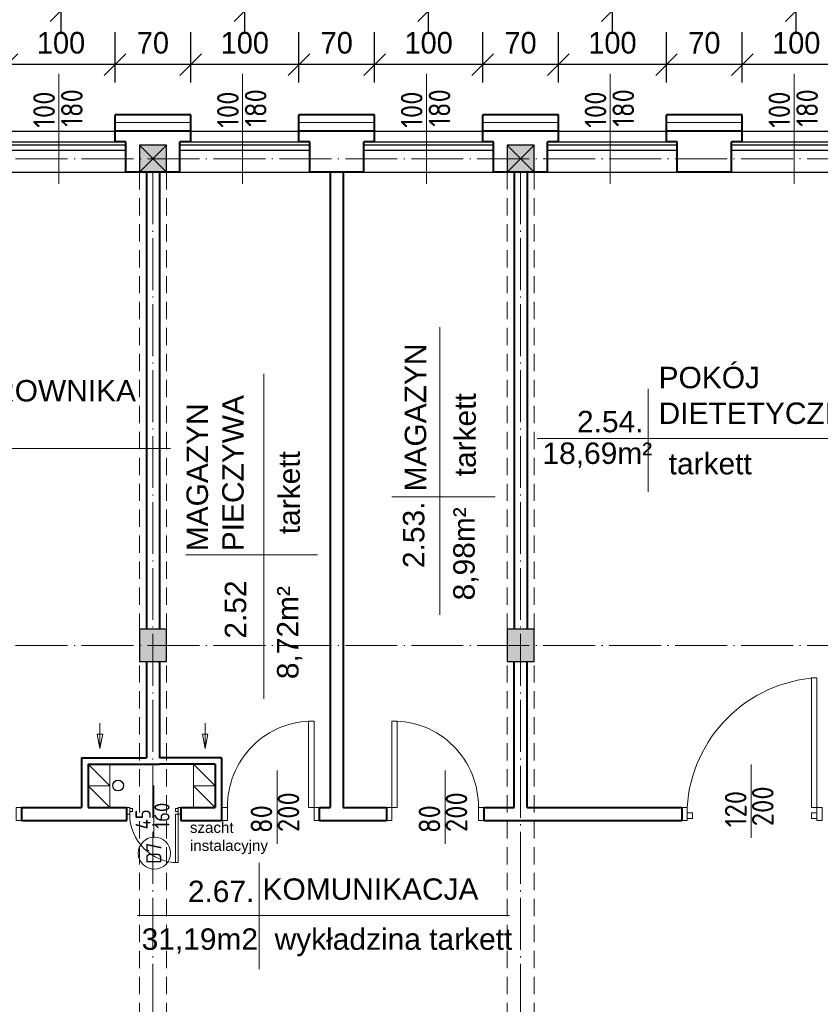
# Model space of a CAD drawing. Header units: millimetres. Extents: x -32003 to -19505, y 17931 to 29358.
# Tile 90 of 92: x -21177 to -20436, y 27432 to 28342. Entities that reach past the tile are written whole.
import ezdxf

# ---------------------------------------------------------------- set-up
doc = ezdxf.new("R2010")
doc.units = ezdxf.units.MM
doc.header["$PDMODE"] = 3
for name, pattern in [('ACAD_ISO03W100', [30, 12, -18]), ('ACAD_ISO04W100', [30.5, 24, -3, 0.5, -3]), ('KRESKOWA_X2', [12, 8, -4])]:
    doc.linetypes.add(name, pattern=pattern)
for name, color, linetype, lineweight in [('_wymiary', 1, 'Continuous', 9), ('drzwi', 140, 'Continuous', 13), ('KOMINY', 43, 'Continuous', 15), ('opisy drzwi', 40, 'Continuous', 13), ('opisy pom', 3, 'Continuous', 18), ('przerywana', 7, 'KRESKOWA_X2', 5), ('sciany', 4, 'Continuous', 40), ('symetria', 7, 'ACAD_ISO03W100', 5), ('SZRAF', 51, 'Continuous', 9), ('słupy', 2, 'Continuous', 30), ('ściana', 4, 'Continuous', 40)]:
    doc.layers.add(name, color=color, linetype=linetype, lineweight=lineweight)
doc.layers.add('kanalizacja', color=210, linetype='Continuous')
doc.styles.add('ISO', font='isocp.shx')
doc.styles.add('ROMANS', font='ROMANS')
doc.styles.add('SYSTEM', font='TXT')
doc.linetypes.add('BATTING', pattern='A,0.0001,-0.1,[134,ltypeshp.shx,S=0.1,R=0,X=-0.1,Y=0],-0.2,[134,ltypeshp.shx,S=0.1,R=180,X=0.1,Y=0],-0.1', length=0.4001)
doc.dimstyles.new('Jacek2', dxfattribs={"dimscale": 2, "dimtxt": 10, "dimasz": 10, "dimexe": 15, "dimexo": 15, "dimgap": 5, "dimtad": 1, "dimdec": 0, "dimrnd": 0.5, "dimzin": 0, "dimdsep": 46, "dimtxsty": 'Standard', "dimblk": 'OBLIQUE', "dimcen": 0, "dimdle": 5, "dimadec": 1, "dimazin": 0, "dimtfac": 1, "dimtdec": 0, "dimtofl": 0, "dimtmove": 0, "dimatfit": 3, "dimfxl": 0, "dimtolj": 1, "dimtzin": 0, "dimarcsym": 0})

# ---------------------------------------------------------------- blocks, each defined once
blk = doc.blocks.new('_OBLIQUE')
at = {"color": 0, "linetype": 'ByBlock'}
blk.add_line((-0.5, -0.5), (0.5, 0.5), dxfattribs=at)
blk = doc.blocks.new('*D442')
at = {"layer": '_wymiary', "color": 0, "lineweight": -2}
for p, q in [((-20508.67, 28284.45), (-20508.67, 28331.02)), ((-20408.67, 28284.45), (-20408.67, 28331.02)), ((-20398.67, 28301.02), (-20518.67, 28301.02))]:
    blk.add_line(p, q, dxfattribs=at)
at = {"layer": 'Defpoints', "color": 0}
for p in [(-20508.67, 28301.02), (-20508.67, 28254.45), (-20408.67, 28254.45)]:
    blk.add_point(p, dxfattribs=at)
at = {"layer": '_wymiary', "color": 0, "lineweight": -2, "xscale": 20, "yscale": 20, "zscale": 20, "rotation": 180}
blk.add_blockref('_OBLIQUE', (-20508.67, 28301.02), dxfattribs=at)
at = {"layer": '_wymiary', "color": 0, "lineweight": -2, "xscale": 20, "yscale": 20, "zscale": 20}
blk.add_blockref('_OBLIQUE', (-20408.67, 28301.02), dxfattribs=at)
at = {"layer": '_wymiary', "color": 0, "insert": (-20458.67, 28321.02), "char_height": 20, "attachment_point": 5}
blk.add_mtext('\\A1;100', dxfattribs=at)
blk = doc.blocks.new('*D443')
at = {"layer": '_wymiary', "color": 0, "lineweight": -2}
for p, q in [((-20578.67, 28284.45), (-20578.67, 28331.02)), ((-20508.67, 28284.45), (-20508.67, 28331.02)), ((-20498.67, 28301.02), (-20588.67, 28301.02))]:
    blk.add_line(p, q, dxfattribs=at)
at = {"layer": 'Defpoints', "color": 0}
for p in [(-20578.67, 28301.02), (-20578.67, 28254.45), (-20508.67, 28254.45)]:
    blk.add_point(p, dxfattribs=at)
at = {"layer": '_wymiary', "color": 0, "lineweight": -2, "xscale": 20, "yscale": 20, "zscale": 20, "rotation": 180}
blk.add_blockref('_OBLIQUE', (-20578.67, 28301.02), dxfattribs=at)
at = {"layer": '_wymiary', "color": 0, "lineweight": -2, "xscale": 20, "yscale": 20, "zscale": 20}
blk.add_blockref('_OBLIQUE', (-20508.67, 28301.02), dxfattribs=at)
at = {"layer": '_wymiary', "color": 0, "insert": (-20543.67, 28321.02), "char_height": 20, "attachment_point": 5}
blk.add_mtext('\\A1;70', dxfattribs=at)
blk = doc.blocks.new('*D444')
at = {"layer": '_wymiary', "color": 0, "lineweight": -2}
for p, q in [((-20678.67, 28284.45), (-20678.67, 28331.02)), ((-20578.67, 28284.45), (-20578.67, 28331.02)), ((-20568.67, 28301.02), (-20688.67, 28301.02))]:
    blk.add_line(p, q, dxfattribs=at)
at = {"layer": 'Defpoints', "color": 0}
for p in [(-20678.67, 28301.02), (-20678.67, 28254.45), (-20578.67, 28254.45)]:
    blk.add_point(p, dxfattribs=at)
at = {"layer": '_wymiary', "color": 0, "lineweight": -2, "xscale": 20, "yscale": 20, "zscale": 20, "rotation": 180}
blk.add_blockref('_OBLIQUE', (-20678.67, 28301.02), dxfattribs=at)
at = {"layer": '_wymiary', "color": 0, "lineweight": -2, "xscale": 20, "yscale": 20, "zscale": 20}
blk.add_blockref('_OBLIQUE', (-20578.67, 28301.02), dxfattribs=at)
at = {"layer": '_wymiary', "color": 0, "insert": (-20628.67, 28321.02), "char_height": 20, "attachment_point": 5}
blk.add_mtext('\\A1;100', dxfattribs=at)
blk = doc.blocks.new('*D445')
at = {"layer": '_wymiary', "color": 0, "lineweight": -2}
for p, q in [((-20748.67, 28284.45), (-20748.67, 28331.02)), ((-20678.67, 28284.45), (-20678.67, 28331.02)), ((-20668.67, 28301.02), (-20758.67, 28301.02))]:
    blk.add_line(p, q, dxfattribs=at)
at = {"layer": 'Defpoints', "color": 0}
for p in [(-20748.67, 28301.02), (-20748.67, 28254.45), (-20678.67, 28254.45)]:
    blk.add_point(p, dxfattribs=at)
at = {"layer": '_wymiary', "color": 0, "lineweight": -2, "xscale": 20, "yscale": 20, "zscale": 20, "rotation": 180}
blk.add_blockref('_OBLIQUE', (-20748.67, 28301.02), dxfattribs=at)
at = {"layer": '_wymiary', "color": 0, "lineweight": -2, "xscale": 20, "yscale": 20, "zscale": 20}
blk.add_blockref('_OBLIQUE', (-20678.67, 28301.02), dxfattribs=at)
at = {"layer": '_wymiary', "color": 0, "insert": (-20713.67, 28321.02), "char_height": 20, "attachment_point": 5}
blk.add_mtext('\\A1;70', dxfattribs=at)
blk = doc.blocks.new('*D446')
at = {"layer": '_wymiary', "color": 0, "lineweight": -2}
for p, q in [((-20848.67, 28284.45), (-20848.67, 28331.02)), ((-20748.67, 28284.45), (-20748.67, 28331.02)), ((-20738.67, 28301.02), (-20858.67, 28301.02))]:
    blk.add_line(p, q, dxfattribs=at)
at = {"layer": 'Defpoints', "color": 0}
for p in [(-20848.67, 28301.02), (-20848.67, 28254.45), (-20748.67, 28254.45)]:
    blk.add_point(p, dxfattribs=at)
at = {"layer": '_wymiary', "color": 0, "lineweight": -2, "xscale": 20, "yscale": 20, "zscale": 20, "rotation": 180}
blk.add_blockref('_OBLIQUE', (-20848.67, 28301.02), dxfattribs=at)
at = {"layer": '_wymiary', "color": 0, "lineweight": -2, "xscale": 20, "yscale": 20, "zscale": 20}
blk.add_blockref('_OBLIQUE', (-20748.67, 28301.02), dxfattribs=at)
at = {"layer": '_wymiary', "color": 0, "insert": (-20798.67, 28321.02), "char_height": 20, "attachment_point": 5}
blk.add_mtext('\\A1;100', dxfattribs=at)
blk = doc.blocks.new('*D447')
at = {"layer": '_wymiary', "color": 0, "lineweight": -2}
for p, q in [((-20918.67, 28284.45), (-20918.67, 28331.02)), ((-20848.67, 28284.45), (-20848.67, 28331.02)), ((-20838.67, 28301.02), (-20928.67, 28301.02))]:
    blk.add_line(p, q, dxfattribs=at)
at = {"layer": 'Defpoints', "color": 0}
for p in [(-20918.67, 28301.02), (-20918.67, 28254.45), (-20848.67, 28254.45)]:
    blk.add_point(p, dxfattribs=at)
at = {"layer": '_wymiary', "color": 0, "lineweight": -2, "xscale": 20, "yscale": 20, "zscale": 20, "rotation": 180}
blk.add_blockref('_OBLIQUE', (-20918.67, 28301.02), dxfattribs=at)
at = {"layer": '_wymiary', "color": 0, "lineweight": -2, "xscale": 20, "yscale": 20, "zscale": 20}
blk.add_blockref('_OBLIQUE', (-20848.67, 28301.02), dxfattribs=at)
at = {"layer": '_wymiary', "color": 0, "insert": (-20883.67, 28321.02), "char_height": 20, "attachment_point": 5}
blk.add_mtext('\\A1;70', dxfattribs=at)
blk = doc.blocks.new('*D448')
at = {"layer": '_wymiary', "color": 0, "lineweight": -2}
for p, q in [((-21018.67, 28284.45), (-21018.67, 28331.02)), ((-20918.67, 28284.45), (-20918.67, 28331.02)), ((-20908.67, 28301.02), (-21028.67, 28301.02))]:
    blk.add_line(p, q, dxfattribs=at)
at = {"layer": 'Defpoints', "color": 0}
for p in [(-21018.67, 28301.02), (-21018.67, 28254.45), (-20918.67, 28254.45)]:
    blk.add_point(p, dxfattribs=at)
at = {"layer": '_wymiary', "color": 0, "lineweight": -2, "xscale": 20, "yscale": 20, "zscale": 20, "rotation": 180}
blk.add_blockref('_OBLIQUE', (-21018.67, 28301.02), dxfattribs=at)
at = {"layer": '_wymiary', "color": 0, "lineweight": -2, "xscale": 20, "yscale": 20, "zscale": 20}
blk.add_blockref('_OBLIQUE', (-20918.67, 28301.02), dxfattribs=at)
at = {"layer": '_wymiary', "color": 0, "insert": (-20968.67, 28321.02), "char_height": 20, "attachment_point": 5}
blk.add_mtext('\\A1;100', dxfattribs=at)
blk = doc.blocks.new('*D449')
at = {"layer": '_wymiary', "color": 0, "lineweight": -2}
for p, q in [((-21088.67, 28284.45), (-21088.67, 28331.02)), ((-21018.67, 28284.45), (-21018.67, 28331.02)), ((-21008.67, 28301.02), (-21098.67, 28301.02))]:
    blk.add_line(p, q, dxfattribs=at)
at = {"layer": 'Defpoints', "color": 0}
for p in [(-21088.67, 28301.02), (-21088.67, 28254.45), (-21018.67, 28254.45)]:
    blk.add_point(p, dxfattribs=at)
at = {"layer": '_wymiary', "color": 0, "lineweight": -2, "xscale": 20, "yscale": 20, "zscale": 20, "rotation": 180}
blk.add_blockref('_OBLIQUE', (-21088.67, 28301.02), dxfattribs=at)
at = {"layer": '_wymiary', "color": 0, "lineweight": -2, "xscale": 20, "yscale": 20, "zscale": 20}
blk.add_blockref('_OBLIQUE', (-21018.67, 28301.02), dxfattribs=at)
at = {"layer": '_wymiary', "color": 0, "insert": (-21053.67, 28321.02), "char_height": 20, "attachment_point": 5}
blk.add_mtext('\\A1;70', dxfattribs=at)
blk = doc.blocks.new('*D450')
at = {"layer": '_wymiary', "color": 0, "lineweight": -2}
for p, q in [((-21188.67, 28284.45), (-21188.67, 28331.02)), ((-21088.67, 28284.45), (-21088.67, 28331.02)), ((-21078.67, 28301.02), (-21198.67, 28301.02))]:
    blk.add_line(p, q, dxfattribs=at)
at = {"layer": 'Defpoints', "color": 0}
for p in [(-21188.67, 28301.02), (-21188.67, 28254.45), (-21088.67, 28254.45)]:
    blk.add_point(p, dxfattribs=at)
at = {"layer": '_wymiary', "color": 0, "lineweight": -2, "xscale": 20, "yscale": 20, "zscale": 20, "rotation": 180}
blk.add_blockref('_OBLIQUE', (-21188.67, 28301.02), dxfattribs=at)
at = {"layer": '_wymiary', "color": 0, "lineweight": -2, "xscale": 20, "yscale": 20, "zscale": 20}
blk.add_blockref('_OBLIQUE', (-21088.67, 28301.02), dxfattribs=at)
at = {"layer": '_wymiary', "color": 0, "insert": (-21138.67, 28321.02), "char_height": 20, "attachment_point": 5}
blk.add_mtext('\\A1;100', dxfattribs=at)
blk = doc.blocks.new('*D552')
at = {"layer": '_wymiary', "color": 0, "lineweight": -2}
for p, q in [((-21308.67, 28331.02), (-21308.67, 28380.82)), ((-21138.67, 28331.02), (-21138.67, 28380.82)), ((-21318.67, 28350.82), (-21128.67, 28350.82))]:
    blk.add_line(p, q, dxfattribs=at)
at = {"layer": 'Defpoints', "color": 0}
for p in [(-21138.67, 28350.82), (-21308.67, 28301.02), (-21138.67, 28301.02)]:
    blk.add_point(p, dxfattribs=at)
at = {"layer": '_wymiary', "color": 0, "lineweight": -2, "xscale": 20, "yscale": 20, "zscale": 20, "rotation": 180}
blk.add_blockref('_OBLIQUE', (-21308.67, 28350.82), dxfattribs=at)
at = {"layer": '_wymiary', "color": 0, "lineweight": -2, "xscale": 20, "yscale": 20, "zscale": 20}
blk.add_blockref('_OBLIQUE', (-21138.67, 28350.82), dxfattribs=at)
at = {"layer": '_wymiary', "color": 0, "insert": (-21223.67, 28370.82), "char_height": 20, "attachment_point": 5}
blk.add_mtext('\\A1;170', dxfattribs=at)
blk = doc.blocks.new('*D553')
at = {"layer": '_wymiary', "color": 0, "lineweight": -2}
for p, q in [((-21138.67, 28331.02), (-21138.67, 28380.82)), ((-20968.67, 28331.02), (-20968.67, 28380.82)), ((-21148.67, 28350.82), (-20958.67, 28350.82))]:
    blk.add_line(p, q, dxfattribs=at)
at = {"layer": 'Defpoints', "color": 0}
for p in [(-20968.67, 28350.82), (-21138.67, 28301.02), (-20968.67, 28301.02)]:
    blk.add_point(p, dxfattribs=at)
at = {"layer": '_wymiary', "color": 0, "lineweight": -2, "xscale": 20, "yscale": 20, "zscale": 20, "rotation": 180}
blk.add_blockref('_OBLIQUE', (-21138.67, 28350.82), dxfattribs=at)
at = {"layer": '_wymiary', "color": 0, "lineweight": -2, "xscale": 20, "yscale": 20, "zscale": 20}
blk.add_blockref('_OBLIQUE', (-20968.67, 28350.82), dxfattribs=at)
at = {"layer": '_wymiary', "color": 0, "insert": (-21053.67, 28370.82), "char_height": 20, "attachment_point": 5}
blk.add_mtext('\\A1;170', dxfattribs=at)
blk = doc.blocks.new('*D554')
at = {"layer": '_wymiary', "color": 0, "lineweight": -2}
for p, q in [((-20968.67, 28331.02), (-20968.67, 28380.82)), ((-20798.67, 28331.02), (-20798.67, 28380.82)), ((-20978.67, 28350.82), (-20788.67, 28350.82))]:
    blk.add_line(p, q, dxfattribs=at)
at = {"layer": 'Defpoints', "color": 0}
for p in [(-20798.67, 28350.82), (-20968.67, 28301.02), (-20798.67, 28301.02)]:
    blk.add_point(p, dxfattribs=at)
at = {"layer": '_wymiary', "color": 0, "lineweight": -2, "xscale": 20, "yscale": 20, "zscale": 20, "rotation": 180}
blk.add_blockref('_OBLIQUE', (-20968.67, 28350.82), dxfattribs=at)
at = {"layer": '_wymiary', "color": 0, "lineweight": -2, "xscale": 20, "yscale": 20, "zscale": 20}
blk.add_blockref('_OBLIQUE', (-20798.67, 28350.82), dxfattribs=at)
at = {"layer": '_wymiary', "color": 0, "insert": (-20883.67, 28370.82), "char_height": 20, "attachment_point": 5}
blk.add_mtext('\\A1;170', dxfattribs=at)
blk = doc.blocks.new('*D555')
at = {"layer": '_wymiary', "color": 0, "lineweight": -2}
for p, q in [((-20798.67, 28331.02), (-20798.67, 28380.82)), ((-20628.67, 28331.02), (-20628.67, 28380.82)), ((-20808.67, 28350.82), (-20618.67, 28350.82))]:
    blk.add_line(p, q, dxfattribs=at)
at = {"layer": 'Defpoints', "color": 0}
for p in [(-20628.67, 28350.82), (-20798.67, 28301.02), (-20628.67, 28301.02)]:
    blk.add_point(p, dxfattribs=at)
at = {"layer": '_wymiary', "color": 0, "lineweight": -2, "xscale": 20, "yscale": 20, "zscale": 20, "rotation": 180}
blk.add_blockref('_OBLIQUE', (-20798.67, 28350.82), dxfattribs=at)
at = {"layer": '_wymiary', "color": 0, "lineweight": -2, "xscale": 20, "yscale": 20, "zscale": 20}
blk.add_blockref('_OBLIQUE', (-20628.67, 28350.82), dxfattribs=at)
at = {"layer": '_wymiary', "color": 0, "insert": (-20713.67, 28370.82), "char_height": 20, "attachment_point": 5}
blk.add_mtext('\\A1;170', dxfattribs=at)
blk = doc.blocks.new('*D556')
at = {"layer": '_wymiary', "color": 0, "lineweight": -2}
for p, q in [((-20628.67, 28331.02), (-20628.67, 28380.82)), ((-20458.67, 28331.02), (-20458.67, 28380.82)), ((-20638.67, 28350.82), (-20448.67, 28350.82))]:
    blk.add_line(p, q, dxfattribs=at)
at = {"layer": 'Defpoints', "color": 0}
for p in [(-20458.67, 28350.82), (-20628.67, 28301.02), (-20458.67, 28301.02)]:
    blk.add_point(p, dxfattribs=at)
at = {"layer": '_wymiary', "color": 0, "lineweight": -2, "xscale": 20, "yscale": 20, "zscale": 20, "rotation": 180}
blk.add_blockref('_OBLIQUE', (-20628.67, 28350.82), dxfattribs=at)
at = {"layer": '_wymiary', "color": 0, "lineweight": -2, "xscale": 20, "yscale": 20, "zscale": 20}
blk.add_blockref('_OBLIQUE', (-20458.67, 28350.82), dxfattribs=at)
at = {"layer": '_wymiary', "color": 0, "insert": (-20543.67, 28370.82), "char_height": 20, "attachment_point": 5}
blk.add_mtext('\\A1;170', dxfattribs=at)
blk = doc.blocks.new('*D557')
at = {"layer": '_wymiary', "color": 0, "lineweight": -2}
for p, q in [((-20458.67, 28331.02), (-20458.67, 28380.82)), ((-20288.67, 28331.02), (-20288.67, 28380.82)), ((-20468.67, 28350.82), (-20278.67, 28350.82))]:
    blk.add_line(p, q, dxfattribs=at)
at = {"layer": 'Defpoints', "color": 0}
for p in [(-20288.67, 28350.82), (-20458.67, 28301.02), (-20288.67, 28301.02)]:
    blk.add_point(p, dxfattribs=at)
at = {"layer": '_wymiary', "color": 0, "lineweight": -2, "xscale": 20, "yscale": 20, "zscale": 20, "rotation": 180}
blk.add_blockref('_OBLIQUE', (-20458.67, 28350.82), dxfattribs=at)
at = {"layer": '_wymiary', "color": 0, "lineweight": -2, "xscale": 20, "yscale": 20, "zscale": 20}
blk.add_blockref('_OBLIQUE', (-20288.67, 28350.82), dxfattribs=at)
at = {"layer": '_wymiary', "color": 0, "insert": (-20373.67, 28370.82), "char_height": 20, "attachment_point": 5}
blk.add_mtext('\\A1;170', dxfattribs=at)

msp = doc.modelspace()

# ---------------------------------------------------------------- hatches: boundary and pattern name
at = {"layer": 'SZRAF'}
for points in [[(-21066.17, 28201.45), (-21041.17, 28201.45), (-21041.17, 28226.45), (-21066.17, 28226.45)], [(-20726.17, 28201.45), (-20701.17, 28201.45), (-20701.17, 28226.45), (-20726.17, 28226.45)]]:
    msp.add_hatch(color=256, dxfattribs=at).paths.add_polyline_path(points)
h = msp.add_hatch(color=256, dxfattribs=at)
h.dxf.hatch_style = 1
h.paths.add_polyline_path([(-21066.17, 27763.95), (-21053.67, 27763.95), (-21053.67, 27778.95), (-21066.17, 27778.95)])
h.paths.add_polyline_path([(-21053.67, 27763.95), (-21066.17, 27763.95), (-21066.17, 27748.95), (-21053.67, 27748.95)])
h.paths.add_polyline_path([(-21053.67, 27763.95), (-21041.17, 27763.95), (-21041.17, 27778.95), (-21053.67, 27778.95)])
h.paths.add_polyline_path([(-21053.67, 27748.95), (-21041.17, 27748.95), (-21041.17, 27763.95), (-21053.67, 27763.95)])
h = msp.add_hatch(color=256, dxfattribs=at)
h.dxf.hatch_style = 1
h.paths.add_polyline_path([(-20726.17, 27763.95), (-20713.67, 27763.95), (-20713.67, 27778.95), (-20726.17, 27778.95)])
h.paths.add_polyline_path([(-20713.67, 27763.95), (-20726.17, 27763.95), (-20726.17, 27748.95), (-20713.67, 27748.95)])
h.paths.add_polyline_path([(-20713.67, 27763.95), (-20701.17, 27763.95), (-20701.17, 27778.95), (-20713.67, 27778.95)])
h.paths.add_polyline_path([(-20713.67, 27748.95), (-20701.17, 27748.95), (-20701.17, 27763.95), (-20713.67, 27763.95)])

# ---------------------------------------------------------------- linework, layer by layer
for p, q in [((-22049.67, 28239.45), (-19997.67, 28239.45)), ((-21198.67, 28229.45), (-21080.67, 28229.45)), ((-21078.67, 28226.45), (-21198.67, 28226.45)), ((-20908.67, 28226.45), (-21028.67, 28226.45)), ((-21026.67, 28229.45), (-20908.67, 28229.45)), ((-20858.67, 28229.45), (-20740.67, 28229.45)), ((-20738.67, 28226.45), (-20858.67, 28226.45)), ((-20568.67, 28226.45), (-20688.67, 28226.45)), ((-20686.67, 28229.45), (-20568.67, 28229.45)), ((-20518.67, 28229.45), (-20400.67, 28229.45)), ((-20398.67, 28226.45), (-20518.67, 28226.45)), ((-21078.67, 28221.38), (-21198.67, 28221.38)), ((-20908.67, 28221.38), (-21028.67, 28221.38)), ((-20738.67, 28221.38), (-20858.67, 28221.38)), ((-20568.67, 28221.38), (-20688.67, 28221.38)), ((-20398.67, 28221.38), (-20518.67, 28221.38)), ((-22772.67, 28201.45), (-20060.67, 28201.45)), ((-21027.72, 27601.95), (-21027.72, 27613.95)), ((-21027.72, 27601.95), (-21027.72, 27613.95))]:
    msp.add_line(p, q)
at = {"layer": 'drzwi'}
for points in [[(-20439.58, 27613.95, 0), (-20444.58, 27613.95, 0), (-20444.58, 27733.95, 0), (-20439.58, 27733.95, 0), (-20439.58, 27613.95, 0)], [(-20904.67, 27613.95, 0), (-20909.67, 27613.95, 0), (-20909.67, 27693.95, 0), (-20904.67, 27693.95, 0), (-20904.67, 27613.95, 0)], [(-20832.67, 27613.95, 0), (-20827.67, 27613.95, 0), (-20827.67, 27693.95, 0), (-20832.67, 27693.95, 0), (-20832.67, 27613.95, 0)], [(-21180.15, 27601.95, 0), (-21175.15, 27601.95, 0), (-21175.15, 27613.95, 0), (-21180.15, 27613.95, 0), (-21180.15, 27601.95, 0)], [(-21075.17, 27613.95, 0), (-21077.67, 27613.95, 0), (-21077.67, 27607.96, 0), (-21075.17, 27607.96, 0), (-21075.17, 27613.95, 0)], [(-21075.17, 27612.95, 0), (-21072.67, 27612.95, 0), (-21072.67, 27610.45, 0), (-21075.17, 27610.45, 0), (-21075.17, 27612.95, 0)], [(-21030.22, 27612.95, 0), (-21032.71, 27612.95, 0), (-21032.71, 27610.45, 0), (-21030.22, 27610.45, 0), (-21030.22, 27612.95, 0)], [(-21030.22, 27607.96, 0), (-21032.71, 27607.96, 0), (-21032.71, 27563, 0), (-21030.22, 27563, 0), (-21030.22, 27607.96, 0)], [(-21030.22, 27613.95, 0), (-21027.72, 27613.95, 0), (-21027.72, 27607.96, 0), (-21030.22, 27607.96, 0), (-21030.22, 27613.95, 0)], [(-20984.67, 27601.95, 0), (-20989.67, 27601.95, 0), (-20989.67, 27613.95, 0), (-20984.67, 27613.95, 0), (-20984.67, 27601.95, 0)], [(-20904.67, 27601.95, 0), (-20899.67, 27601.95, 0), (-20899.67, 27613.95, 0), (-20904.67, 27613.95, 0), (-20904.67, 27601.95, 0)], [(-20832.67, 27601.95, 0), (-20837.67, 27601.95, 0), (-20837.67, 27613.95, 0), (-20832.67, 27613.95, 0), (-20832.67, 27601.95, 0)], [(-20752.67, 27601.95, 0), (-20747.67, 27601.95, 0), (-20747.67, 27613.95, 0), (-20752.67, 27613.95, 0), (-20752.67, 27601.95, 0)], [(-20559.58, 27601.95, 0), (-20564.58, 27601.95, 0), (-20564.58, 27613.95, 0), (-20559.58, 27613.95, 0), (-20559.58, 27601.95, 0)], [(-20559.58, 27603.95, 0), (-20554.58, 27603.95, 0), (-20554.58, 27608.95, 0), (-20559.58, 27608.95, 0), (-20559.58, 27603.95, 0)], [(-20439.58, 27603.95, 0), (-20444.58, 27603.95, 0), (-20444.58, 27608.95, 0), (-20439.58, 27608.95, 0), (-20439.58, 27603.95, 0)], [(-20439.58, 27601.95, 0), (-20434.58, 27601.95, 0), (-20434.58, 27613.95, 0), (-20439.58, 27613.95, 0), (-20439.58, 27601.95, 0)]]:
    msp.add_polyline3d(points, dxfattribs=at)
for centre, radius, start, end in [((-20431.96, 27606.33), 127.85, 93.41704, 176.58327), ((-20905.83, 27615.11), 78.84, 89.15296, 180.84751), ((-20831.5, 27615.11), 78.84, 359.15249, 90.84704), ((-21030.22, 27607.96), 44.96, 180, 270)]:
    msp.add_arc(centre, radius, start, end, dxfattribs=at)
at = {"layer": 'kanalizacja'}
msp.add_circle((-21085.89, 27634.31), 5, dxfattribs=at)
at = {"layer": 'KOMINY'}
for p, q in [((-21113.67, 27653.95), (-21093.67, 27633.95)), ((-21016.17, 27653.95), (-20996.17, 27633.95)), ((-21113.67, 27633.95), (-21093.67, 27613.95)), ((-21016.17, 27633.95), (-20996.17, 27613.95))]:
    msp.add_line(p, q, dxfattribs=at)
for points in [[(-21102.69, 27691.9), (-21102.69, 27668.63), (-21105.23, 27681.75), (-21100.12, 27681.75), (-21102.69, 27668.63)], [(-21005.37, 27691.9), (-21005.37, 27668.63), (-21007.91, 27681.75), (-21002.79, 27681.75), (-21005.37, 27668.63)]]:
    msp.add_lwpolyline(points, dxfattribs=at)
for points in [[(-21093.67, 27633.95), (-21113.67, 27633.95), (-21113.67, 27653.95), (-21093.67, 27653.95)], [(-20996.17, 27633.95), (-21016.17, 27633.95), (-21016.17, 27653.95), (-20996.17, 27653.95)], [(-21093.67, 27613.95), (-21113.67, 27613.95), (-21113.67, 27633.95), (-21093.67, 27633.95)], [(-20996.17, 27613.95), (-21016.17, 27613.95), (-21016.17, 27633.95), (-20996.17, 27633.95)]]:
    msp.add_lwpolyline(points, close=True, dxfattribs=at)
at = {"layer": 'opisy drzwi'}
for p, q in [((-21140.7, 28190.66), (-21140.7, 28292.42)), ((-20970.7, 28190.66), (-20970.7, 28292.42)), ((-20800.7, 28190.66), (-20800.7, 28292.42)), ((-20630.7, 28190.66), (-20630.7, 28292.42)), ((-20460.7, 28190.66), (-20460.7, 28292.42)), ((-20500.25, 27585.86), (-20500.25, 27653.74)), ((-20938.88, 27580.46), (-20938.88, 27648.33)), ((-20783.49, 27580.46), (-20783.49, 27648.33)), ((-21052.69, 27586.85), (-21052.69, 27634.36))]:
    msp.add_line(p, q, dxfattribs=at)
msp.add_circle((-21052.32, 27571.84), 14.88, dxfattribs=at)
at = {"layer": 'opisy pom'}
for p, q in [((-20788.39, 27792.16), (-20788.39, 28058.22)), ((-20951.12, 27714.52), (-20951.12, 28015)), ((-20595.55, 28001.26), (-20595.55, 27905.86)), ((-20698.22, 27955.36), (-20389.36, 27955.36)), ((-21453.31, 27946.09), (-21037.51, 27946.09)), ((-20832.69, 27901.32), (-20737.29, 27901.32)), ((-21023.18, 27847.79), (-20901.62, 27847.79)), ((-20955.47, 27562.9), (-20955.47, 27464.57)), ((-21068.02, 27514.07), (-20723.94, 27514.07))]:
    msp.add_line(p, q, dxfattribs=at)
at = {"layer": 'przerywana', "ltscale": 2}
for p, q in [((-21066.17, 28201.45), (-21066.17, 26876.45)), ((-21041.17, 28201.45), (-21041.17, 26876.45)), ((-20726.17, 28201.45), (-20726.17, 26876.45)), ((-20701.17, 28201.45), (-20701.17, 26876.45))]:
    msp.add_line(p, q, dxfattribs=at)
at = {"layer": 'sciany', "ltscale": 2}
for p, q in [((-21059.67, 28201.45), (-21059.67, 27985.95)), ((-21047.67, 28201.45), (-21047.67, 27778.95)), ((-20889.67, 28201.45), (-20889.67, 27613.95)), ((-20877.67, 28201.45), (-20877.67, 27613.95)), ((-20719.67, 28201.45), (-20719.67, 27778.95)), ((-20707.67, 28201.45), (-20707.67, 27778.95)), ((-21059.67, 27985.95), (-21059.67, 27778.95)), ((-21059.67, 27748.95), (-21059.67, 27659.95)), ((-21047.67, 27748.95), (-21047.67, 27659.95)), ((-20719.67, 27613.95), (-20719.67, 27748.95)), ((-20707.67, 27613.95), (-20707.67, 27748.95))]:
    msp.add_line(p, q, dxfattribs=at)
at = {"layer": 'sciany'}
for p, q in [((-21119.67, 27659.95), (-21059.67, 27659.95)), ((-21119.67, 27659.95), (-21119.67, 27613.95)), ((-20990.17, 27659.95), (-21047.67, 27659.95)), ((-20990.17, 27659.95), (-20990.17, 27601.95)), ((-21113.67, 27653.95), (-21047.67, 27653.95)), ((-21113.67, 27653.95), (-21113.67, 27613.95)), ((-20996.17, 27653.95), (-21047.67, 27653.95)), ((-20996.17, 27653.95), (-20996.17, 27613.95)), ((-21175.15, 27613.95), (-21175.15, 27601.95)), ((-21175.15, 27613.95), (-21169.15, 27613.95)), ((-21169.15, 27613.95), (-21119.67, 27613.95)), ((-21113.67, 27613.95), (-21077.67, 27613.95)), ((-21077.67, 27601.95), (-21077.67, 27613.95)), ((-21077.67, 27611.95), (-21077.67, 27613.95)), ((-21027.72, 27613.95), (-20996.17, 27613.95)), ((-21027.72, 27613.95), (-21027.72, 27601.95)), ((-20877.67, 27613.95), (-20837.67, 27613.95)), ((-20837.67, 27613.95), (-20837.67, 27601.95)), ((-20837.67, 27613.95), (-20837.67, 27601.95)), ((-20747.67, 27613.95), (-20719.67, 27613.95)), ((-20747.67, 27613.95), (-20747.67, 27601.95)), ((-20707.67, 27613.95), (-20564.58, 27613.95)), ((-20564.58, 27613.95), (-20564.58, 27601.95)), ((-20564.58, 27613.95), (-20564.58, 27601.95)), ((-21175.15, 27601.95), (-21093.67, 27601.95)), ((-21175.15, 27601.95), (-21077.67, 27601.95)), ((-21081.67, 27601.95), (-21077.67, 27601.95)), ((-21027.72, 27601.95), (-20990.17, 27601.95)), ((-21027.72, 27601.95), (-20990.17, 27601.95)), ((-20899.67, 27601.95), (-20837.67, 27601.95)), ((-20747.67, 27601.95), (-20564.58, 27601.95))]:
    msp.add_line(p, q, dxfattribs=at)
at = {"layer": 'symetria', "linetype": 'ACAD_ISO04W100', "ltscale": 2}
for p, q in [((-27768.67, 28213.95), (-19699.1, 28213.95)), ((-21053.67, 28201.45), (-21053.67, 26638.5)), ((-20713.67, 28201.45), (-20713.67, 26638.5)), ((-27768.67, 27763.95), (-19699.1, 27763.95))]:
    msp.add_line(p, q, dxfattribs=at)
at = {"layer": 'SZRAF', "linetype": 'BATTING', "ltscale": 14}
for p, q in [((-21018.67, 28247.45), (-21088.67, 28247.45)), ((-20848.67, 28247.45), (-20918.67, 28247.45)), ((-20678.67, 28247.45), (-20748.67, 28247.45)), ((-20508.67, 28247.45), (-20578.67, 28247.45))]:
    msp.add_line(p, q, dxfattribs=at)
at = {"layer": 'SZRAF'}
for p, q in [((-21066.17, 28226.45), (-21041.17, 28201.45)), ((-21066.17, 28201.45), (-21041.17, 28226.45)), ((-20726.17, 28226.45), (-20701.17, 28201.45)), ((-20726.17, 28201.45), (-20701.17, 28226.45)), ((-20881.17, 27601.95), (-20837.67, 27601.95))]:
    msp.add_line(p, q, dxfattribs=at)
at = {"layer": 'słupy'}
for points in [[(-21066.17, 28201.45), (-21041.17, 28201.45), (-21041.17, 28226.45), (-21066.17, 28226.45)], [(-20726.17, 28201.45), (-20701.17, 28201.45), (-20701.17, 28226.45), (-20726.17, 28226.45)], [(-21066.17, 27748.95), (-21041.17, 27748.95), (-21041.17, 27778.95), (-21066.17, 27778.95)], [(-20726.17, 27748.95), (-20701.17, 27748.95), (-20701.17, 27778.95), (-20726.17, 27778.95)]]:
    msp.add_lwpolyline(points, close=True, dxfattribs=at)
at = {"layer": 'ściana'}
for p, q in [((-21018.67, 28254.45), (-21088.67, 28254.45)), ((-21088.67, 28229.45), (-21088.67, 28254.45)), ((-21018.67, 28229.45), (-21018.67, 28254.45)), ((-20848.67, 28254.45), (-20918.67, 28254.45)), ((-20918.67, 28229.45), (-20918.67, 28254.45)), ((-20848.67, 28229.45), (-20848.67, 28254.45)), ((-20678.67, 28254.45), (-20748.67, 28254.45)), ((-20748.67, 28229.45), (-20748.67, 28254.45)), ((-20678.67, 28229.45), (-20678.67, 28254.45)), ((-20508.67, 28254.45), (-20578.67, 28254.45)), ((-20578.67, 28229.45), (-20578.67, 28254.45)), ((-20508.67, 28229.45), (-20508.67, 28254.45)), ((-21018.67, 28239.45), (-21088.67, 28239.45)), ((-21088.67, 28229.45), (-21088.67, 28239.45)), ((-21018.67, 28239.45), (-21088.67, 28239.45)), ((-21018.67, 28229.45), (-21018.67, 28239.45)), ((-20848.67, 28239.45), (-20918.67, 28239.45)), ((-20918.67, 28229.45), (-20918.67, 28239.45)), ((-20848.67, 28239.45), (-20918.67, 28239.45)), ((-20848.67, 28229.45), (-20848.67, 28239.45)), ((-20678.67, 28239.45), (-20748.67, 28239.45)), ((-20748.67, 28229.45), (-20748.67, 28239.45)), ((-20678.67, 28239.45), (-20748.67, 28239.45)), ((-20678.67, 28229.45), (-20678.67, 28239.45)), ((-20508.67, 28239.45), (-20578.67, 28239.45)), ((-20578.67, 28229.45), (-20578.67, 28239.45)), ((-20508.67, 28239.45), (-20578.67, 28239.45)), ((-20508.67, 28229.45), (-20508.67, 28239.45)), ((-21078.67, 28229.45), (-21088.67, 28229.45)), ((-21078.67, 28229.45), (-21088.67, 28229.45)), ((-21078.67, 28201.45), (-21078.67, 28229.45)), ((-21078.67, 28201.45), (-21078.67, 28229.45)), ((-21028.67, 28201.45), (-21028.67, 28229.45)), ((-21018.67, 28229.45), (-21028.67, 28229.45)), ((-21028.67, 28201.45), (-21028.67, 28229.45)), ((-21018.67, 28229.45), (-21028.67, 28229.45)), ((-20908.67, 28229.45), (-20918.67, 28229.45)), ((-20908.67, 28229.45), (-20918.67, 28229.45)), ((-20908.67, 28201.45), (-20908.67, 28229.45)), ((-20908.67, 28201.45), (-20908.67, 28229.45)), ((-20858.67, 28201.45), (-20858.67, 28229.45)), ((-20848.67, 28229.45), (-20858.67, 28229.45)), ((-20858.67, 28201.45), (-20858.67, 28229.45)), ((-20848.67, 28229.45), (-20858.67, 28229.45)), ((-20738.67, 28229.45), (-20748.67, 28229.45)), ((-20738.67, 28229.45), (-20748.67, 28229.45)), ((-20738.67, 28201.45), (-20738.67, 28229.45)), ((-20738.67, 28201.45), (-20738.67, 28229.45)), ((-20688.67, 28201.45), (-20688.67, 28229.45)), ((-20678.67, 28229.45), (-20688.67, 28229.45)), ((-20688.67, 28201.45), (-20688.67, 28229.45)), ((-20678.67, 28229.45), (-20688.67, 28229.45)), ((-20568.67, 28229.45), (-20578.67, 28229.45)), ((-20568.67, 28229.45), (-20578.67, 28229.45)), ((-20568.67, 28201.45), (-20568.67, 28229.45)), ((-20568.67, 28201.45), (-20568.67, 28229.45)), ((-20518.67, 28201.45), (-20518.67, 28229.45)), ((-20508.67, 28229.45), (-20518.67, 28229.45)), ((-20518.67, 28201.45), (-20518.67, 28229.45)), ((-20508.67, 28229.45), (-20518.67, 28229.45)), ((-21028.67, 28201.45), (-21078.67, 28201.45)), ((-21028.67, 28201.45), (-21078.67, 28201.45)), ((-20858.67, 28201.45), (-20908.67, 28201.45)), ((-20858.67, 28201.45), (-20908.67, 28201.45)), ((-20688.67, 28201.45), (-20738.67, 28201.45)), ((-20688.67, 28201.45), (-20738.67, 28201.45)), ((-20518.67, 28201.45), (-20568.67, 28201.45)), ((-20518.67, 28201.45), (-20568.67, 28201.45)), ((-20899.67, 27601.95), (-20899.67, 27613.95)), ((-20899.67, 27613.95), (-20889.67, 27613.95))]:
    msp.add_line(p, q, dxfattribs=at)

# ---------------------------------------------------------------- texts
at = {"layer": 'opisy drzwi', "style": 'ISO'}
for s, height, p in [('100', 20, (-21144.36, 28242.49)), ('180', 20, (-21118.64, 28243.41)), ('100', 20, (-20974.36, 28242.49)), ('180', 20, (-20948.64, 28243.41)), ('100', 20, (-20804.36, 28242.49)), ('180', 20, (-20778.64, 28243.41)), ('100', 20, (-20634.36, 28242.49)), ('180', 20, (-20608.64, 28243.41)), ('100', 20, (-20464.36, 28242.49)), ('180', 20, (-20438.64, 28243.41)), ('200', 20, (-20918.31, 27591.27)), ('200', 20, (-20762.93, 27591.27)), ('120', 20, (-20504.69, 27595.76)), ('200', 20, (-20479.68, 27596.68)), ('160', 14, (-21038.3, 27594.41)), ('80', 20, (-20943.32, 27590.36)), ('80', 20, (-20787.93, 27590.36)), ('45', 14, (-21055.8, 27593.77)), ('D7', 14, (-21045.92, 27561.83))]:
    msp.add_text(s, height=height, rotation=90, dxfattribs=at).set_placement(p)
at = {"layer": 'opisy pom', "attachment_point": 1}
for s, insert, char_height, style in [('{\\fArial|b0|i0|c238|p34;        POKÓJ\\P        DIETETYCZEK}', (-20647.46, 28021.5), 19.8, 'SYSTEM'), ('{\\fArial|b0|i0|c238|p34;        POKÓJ KIEROWNIKA\\P        ODDZIAŁU}', (-21408.96, 28009.3), 19.8, 'SYSTEM'), ('{\\fArial|b0|i0|c238|p34;        2.54.}', (-20722.93, 27980.79), 19.8, 'SYSTEM'), ('{\\fArial|b0|i0|c238|p34;18,69m² }', (-20693.38, 27951.5), 19.8, 'SYSTEM'), ('{\\fArial|b0|i0|c238|p34;tarkett}', (-20576.65, 27941.84), 19.8, 'SYSTEM'), ('{\\fArial|b0|i0|c238|p34;szacht\\Pinstalacyjny}', (-21019.46, 27600.53), 10, 'ROMANS'), ('{\\fArial|b0|i0|c238|p34;        2.67.}', (-21082.85, 27546.33), 19.8, 'SYSTEM'), ('{\\fArial|b0|i0|c238|p34;        KOMUNIKACJA}', (-21013.8, 27548.43), 19.8, 'SYSTEM'), ('{\\fArial|b0|i0|c238|p34;31,19m2  wykładzina tarkett }', (-21064.11, 27502.21), 19.8, 'SYSTEM')]:
    msp.add_mtext(s, dxfattribs=dict(at, insert=insert, char_height=char_height, style=style))
at = {"layer": 'opisy pom', "char_height": 19.8, "attachment_point": 1, "rotation": 90, "style": 'SYSTEM'}
for s, insert in [('{\\fArial|b0|i0|c238|p34;     MAGAZYN}', (-20820.75, 27867.87)), ('{\\fArial|b0|i0|c238|p34;tarkett}', (-20774.87, 27920.22)), ('{\\fArial|b0|i0|c238|p34;        MAGAZYN \\P        PIECZYWA}', (-21022.6, 27789.46)), ('{\\fArial|b0|i0|c238|p34;tarkett}', (-20937.6, 27866.69)), ('{\\fArial|b0|i0|c238|p34;8,98m²}', (-20775.9, 27805.55)), ('{\\fArial|b0|i0|c238|p34;        2.53.}', (-20822.45, 27773.95)), ('{\\fArial|b0|i0|c238|p34;2.52}', (-20987.21, 27770.14)), ('{\\fArial|b0|i0|c238|p34;8,72m² }', (-20938.87, 27732.67))]:
    msp.add_mtext(s, dxfattribs=dict(at, insert=insert))

# ---------------------------------------------------------------- dimensions: what is measured, and where the dimension line sits
at = {"layer": '_wymiary'}
for base, p1, p2, picture, middle in [((-21138.67, 28350.82), (-21308.67, 28301.02), (-21138.67, 28301.02), '*D552', (-21223.67, 28370.82)), ((-20968.67, 28350.82), (-21138.67, 28301.02), (-20968.67, 28301.02), '*D553', (-21053.67, 28370.82)), ((-20798.67, 28350.82), (-20968.67, 28301.02), (-20798.67, 28301.02), '*D554', (-20883.67, 28370.82)), ((-20628.67, 28350.82), (-20798.67, 28301.02), (-20628.67, 28301.02), '*D555', (-20713.67, 28370.82)), ((-20458.67, 28350.82), (-20628.67, 28301.02), (-20458.67, 28301.02), '*D556', (-20543.67, 28370.82)), ((-20288.67, 28350.82), (-20458.67, 28301.02), (-20288.67, 28301.02), '*D557', (-20373.67, 28370.82)), ((-21188.67, 28301.02), (-21088.67, 28254.45), (-21188.67, 28254.45), '*D450', (-21138.67, 28321.02)), ((-21088.67, 28301.02), (-21018.67, 28254.45), (-21088.67, 28254.45), '*D449', (-21053.67, 28321.02)), ((-21018.67, 28301.02), (-20918.67, 28254.45), (-21018.67, 28254.45), '*D448', (-20968.67, 28321.02)), ((-20918.67, 28301.02), (-20848.67, 28254.45), (-20918.67, 28254.45), '*D447', (-20883.67, 28321.02)), ((-20848.67, 28301.02), (-20748.67, 28254.45), (-20848.67, 28254.45), '*D446', (-20798.67, 28321.02)), ((-20748.67, 28301.02), (-20678.67, 28254.45), (-20748.67, 28254.45), '*D445', (-20713.67, 28321.02)), ((-20678.67, 28301.02), (-20578.67, 28254.45), (-20678.67, 28254.45), '*D444', (-20628.67, 28321.02)), ((-20578.67, 28301.02), (-20508.67, 28254.45), (-20578.67, 28254.45), '*D443', (-20543.67, 28321.02)), ((-20508.67, 28301.02), (-20408.67, 28254.45), (-20508.67, 28254.45), '*D442', (-20458.67, 28321.02))]:
    dim = msp.add_linear_dim(base=base, p1=p1, p2=p2, dimstyle='Jacek2', override={"dimtmove": 1}, dxfattribs=at)
    dim.commit()
    dim.dimension.update_dxf_attribs({"geometry": picture, "text_midpoint": middle})

doc.saveas('drawing.dxf')
